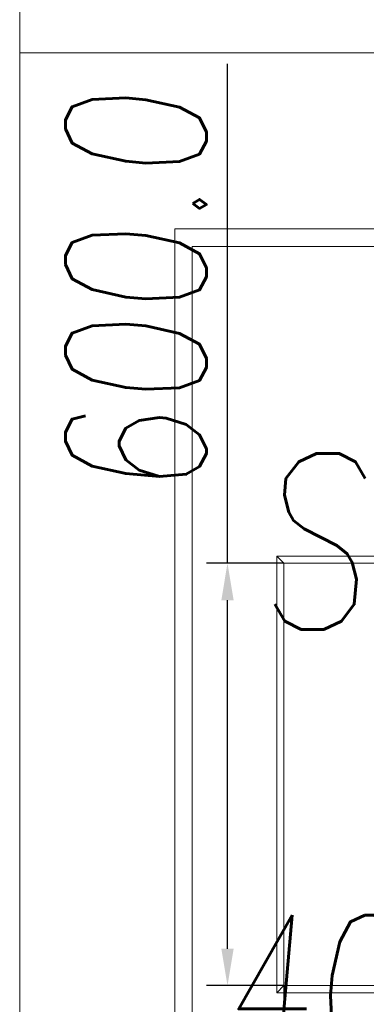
# Model space of a CAD drawing. Header units: millimetres. Extents: x 213386 to 459888, y 74252 to 208052.
# Tile 40 of 256: x 387877 to 388369, y 123558 to 124957. Entities that reach past the tile are written whole.
import ezdxf

# ---------------------------------------------------------------- set-up
doc = ezdxf.new("R2010")
doc.units = ezdxf.units.MM
doc.layers.get('Defpoints').update_dxf_attribs({"color": 255, "lineweight": 0})
doc.layers.add('DIM_COMP_AUX', color=255, linetype='Continuous', lineweight=0, plot=False)
for name, color, linetype, lineweight in [('NOVÁ TENKÁ', 255, 'Continuous', 0), ('OBRYSY', 255, 'Continuous', 0), ('POPIS2', 255, 'Continuous', 0), ('ŽB', 255, 'Continuous', 0)]:
    doc.layers.add(name, color=color, linetype=linetype, lineweight=lineweight)
doc.styles.add('CS-ROMANS', font='romans.shx', dxfattribs={"width": 0.75, "oblique": 5})
doc.styles.add('ROMANS', font='romans.shx', dxfattribs={"width": 0.75, "oblique": 5, "height": 200})
doc.dimstyles.new('KONE_mm', dxfattribs={"dimscale": 15, "dimtxt": 3.5, "dimasz": 3.5, "dimexe": 2, "dimexo": 0, "dimgap": 2, "dimtad": 1, "dimdec": 0, "dimrnd": 0.01, "dimzin": 0, "dimdsep": 46, "dimtxsty": 'ROMANS', "dimsah": 1, "dimcen": 0, "dimclrd": 256, "dimclre": 256, "dimclrt": 256, "dimadec": 1, "dimazin": 3, "dimtfac": 1, "dimtdec": 0, "dimtmove": 0, "dimatfit": 3, "dimfxl": 1, "dimtolj": 1, "dimtzin": 0, "dimarcsym": 0})

# ---------------------------------------------------------------- blocks, each defined once
blk = doc.blocks.new('*D977')
at = {"layer": 'Defpoints', "color": 0, "transparency": 16777216}
for p in [(300, 1805.1), (-300, 1725), (300, 1725)]:
    blk.add_point(p, dxfattribs=at)
at = {"layer": 'DIM_COMP_AUX', "lineweight": -2, "transparency": 16777216}
for p, q in [((-300, 1725), (-300, 1835.1)), ((300, 1725), (300, 1835.1)), ((-247.5, 1805.1), (247.5, 1805.1)), ((300, 1805.1), (1009.5, 1805.1))]:
    blk.add_line(p, q, dxfattribs=at)
at = {"layer": 'DIM_COMP_AUX', "transparency": 16777216}
for points in [[(-247.5, 1813.8), (-247.5, 1796.3), (-300, 1805.1)], [(247.5, 1813.8), (247.5, 1796.3), (300, 1805.1)]]:
    blk.add_solid(points, dxfattribs=at)
at = {"layer": 'DIM_COMP_AUX', "transparency": 16777216, "insert": (681, 1935.1), "char_height": 200, "attachment_point": 5, "style": 'ROMANS'}
blk.add_mtext('\\A1;600.0', dxfattribs=at)
blk = doc.blocks.new('*D978')
at = {"layer": 'Defpoints', "color": 0, "transparency": 16777216}
for p in [(-429.8, 1725), (-300, 1725), (-300, 1325)]:
    blk.add_point(p, dxfattribs=at)
at = {"layer": 'DIM_COMP_AUX', "lineweight": -2, "transparency": 16777216}
for p, q in [((-300, 1725), (-459.8, 1725)), ((-429.8, 1377.5), (-429.8, 1672.5)), ((-300, 1325), (-459.8, 1325))]:
    blk.add_line(p, q, dxfattribs=at)
at = {"layer": 'DIM_COMP_AUX', "transparency": 16777216}
for points in [[(-421, 1672.5), (-438.5, 1672.5), (-429.8, 1725)], [(-421, 1377.5), (-438.5, 1377.5), (-429.8, 1325)]]:
    blk.add_solid(points, dxfattribs=at)
at = {"layer": 'DIM_COMP_AUX', "transparency": 16777216, "insert": (-299.8, 1525), "char_height": 200, "attachment_point": 5, "rotation": 270, "style": 'ROMANS'}
blk.add_mtext('\\A1;400.0', dxfattribs=at)
blk = doc.blocks.new('10020_Elevator_0')
at = {"layer": 'NOVÁ TENKÁ'}
for p, q in [((775, 1880), (-775, 1880)), ((775, 205), (775, 1880)), ((750, 1855), (-750, 1855)), ((750, 205), (750, 1855)), ((-300, 1725), (-310, 1735)), ((300, 1725), (310, 1735))]:
    blk.add_line(p, q, dxfattribs=at)
for points in [[(-310, 1315), (310, 1315), (310, 1735), (-310, 1735)], [(-300, 1325), (300, 1325), (300, 1725), (-300, 1725)]]:
    blk.add_lwpolyline(points, close=True, dxfattribs=at)
at = {"layer": 'DIM_COMP_AUX'}
dim = blk.add_linear_dim(base=(300, 1805.08), p1=(-300, 1725), p2=(300, 1725), dimstyle='KONE_mm', override={"dimdec": 1}, dxfattribs=at)
dim.commit()
dim.dimension.update_dxf_attribs({"geometry": '*D977', "text_midpoint": (681.01, 1935.08)})
dim = blk.add_linear_dim(base=(-429.76, 1725), p1=(-300, 1325), p2=(-300, 1725), angle=90, dimstyle='KONE_mm', override={"dimdec": 1}, dxfattribs=at)
dim.commit()
dim.dimension.update_dxf_attribs({"geometry": '*D978', "text_midpoint": (-429.76, 1525), "dimtype": 128})

msp = doc.modelspace()

# ---------------------------------------------------------------- linework, layer by layer
at = {"layer": 'OBRYSY'}
msp.add_line((389976.638, 124909.654), (387876.638, 124909.654), dxfattribs=at)
at = {"layer": 'ŽB'}
msp.add_line((387876.638, 127232.154), (387876.638, 122707.154), dxfattribs=at)
msp.add_line((387876.638, 127232.154), (387876.638, 122707.154), dxfattribs=at)

# ---------------------------------------------------------------- block references
at = {"rotation": 90}
msp.add_blockref('10020_Elevator_0', (389976.638, 123884.654), dxfattribs=at)

# ---------------------------------------------------------------- texts
at = {"layer": 'POPIS2', "ltscale": 15, "style": 'CS-ROMANS', "oblique": 5, "width": 0.75}
msp.add_text('S1.06', height=250, dxfattribs=at).set_placement((388211.728, 124090.725))

doc.saveas('drawing.dxf')
